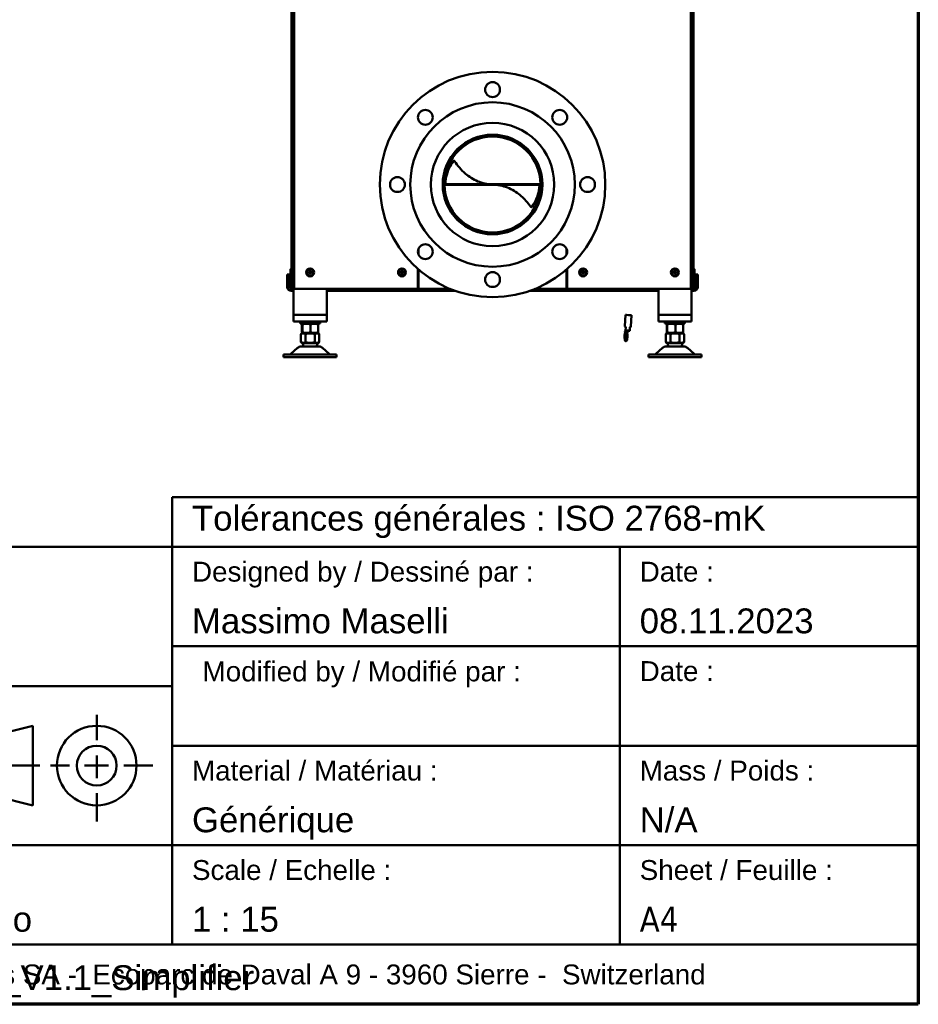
# Model space of a CAD drawing. Header units: millimetres. Extents: x 90 to 4401, y 90 to 14724.
# Tile 6 of 17: x 3010 to 4365, y 90 to 1575. Entities that reach past the tile are written whole.
import ezdxf

# ---------------------------------------------------------------- set-up
doc = ezdxf.new("R2010")
doc.units = ezdxf.units.MM
doc.header["$LTSCALE"] = 15
for name, color, linetype, lineweight in [('Cadre (ISO)', 7, 'Continuous', 70), ('Titre (ISO)', 7, 'Continuous', 50), ('Visible (ISO)', 7, 'Continuous', 50)]:
    doc.layers.add(name, color=color, linetype=linetype, lineweight=lineweight)
doc.styles.add('Note Text (A4D)', font='arial.ttf')
doc.styles.add('Texte de note (ISO)', font='tahoma.ttf')

# ---------------------------------------------------------------- blocks, each defined once
blk = doc.blocks.new('Cadres AQUA4D Border')
at = {"layer": 'Cadre (ISO)'}
for p, q in [((291, 204), (291, 6)), ((291, 6), (6, 6))]:
    blk.add_line(p, q, dxfattribs=at)
blk = doc.blocks.new('Cartouches AQUA4D New Branding')
at = {"layer": 'Titre (ISO)'}
for p, q in [((241.938, 79.442), (241.938, 84.442)), ((241.938, 84.442), (316.938, 84.442)), ((316.938, 84.442), (316.938, 79.442)), ((241.938, 79.442), (166.938, 79.442)), ((166.938, 79.442), (166.938, 59.442)), ((216.938, 79.442), (216.938, 65.442)), ((241.938, 59.442), (241.938, 79.442)), ((316.938, 79.442), (241.938, 79.442)), ((241.938, 79.442), (241.938, 59.442)), ((286.938, 79.442), (286.938, 49.442)), ((316.938, 59.442), (316.938, 79.442)), ((241.938, 69.442), (316.938, 69.442)), ((166.938, 65.442), (241.938, 65.442)), ((216.938, 65.442), (216.938, 49.442)), ((234.362, 60), (234.362, 62.556)), ((227.938, 61.442), (219.938, 59.442)), ((227.938, 53.442), (227.938, 61.442)), ((166.938, 33.442), (166.938, 59.442)), ((166.938, 49.442), (166.938, 59.442)), ((219.938, 59.442), (219.938, 55.442)), ((241.938, 59.442), (241.938, 49.442)), ((241.938, 49.442), (241.938, 59.442)), ((241.938, 59.442), (316.938, 59.442)), ((316.938, 59.442), (316.938, 33.442)), ((234.362, 58.451), (234.362, 56.167)), ((219.066, 57.442), (222.602, 57.442)), ((223.362, 57.442), (224.202, 57.442)), ((225, 57.442), (228.638, 57.442)), ((229.714, 57.442), (231.618, 57.442)), ((233.134, 57.442), (235.538, 57.442)), ((237.093, 57.442), (240, 57.442)), ((219.938, 55.442), (227.938, 53.442)), ((234.362, 54.676), (234.362, 51.836)), ((316.938, 49.442), (166.938, 49.442)), ((166.938, 49.442), (216.938, 49.442)), ((166.938, 39.442), (166.938, 49.442)), ((216.938, 49.442), (216.938, 39.442)), ((216.938, 49.442), (241.938, 49.442)), ((216.938, 39.442), (216.938, 49.442)), ((221.938, 49.442), (241.938, 49.442)), ((241.938, 49.442), (241.938, 39.442)), ((286.938, 49.442), (286.938, 39.442)), ((216.938, 39.442), (166.938, 39.442)), ((166.938, 39.442), (245.319, 39.442)), ((166.938, 33.442), (166.938, 39.442)), ((316.938, 39.442), (216.938, 39.442)), ((316.938, 33.442), (166.938, 33.442)), ((241.938, 33.442), (166.938, 33.442))]:
    blk.add_line(p, q, dxfattribs=at)
for radius in [4, 2]:
    blk.add_circle((234.362, 57.442), radius, dxfattribs=at)
for s, insert, char_height, width, attachment_point, style in [('\\fArial|b0|i0;{\\H2.5000;Tolérances générales : ISO 2768-mK}', (243.938, 81.941), 2.5, 72.28331, 4, 'Note Text (A4D)'), ('\\fArial|b0|i0;{\\H2.0000;Modified by / Modifié par :}\\fTahoma|b0|i0;{\\H3.5000;\\P}', (245, 67.909), 2, 42.14768, 1, 'Texte de note (ISO)'), ('\\fArial|b0|i0;{\\H2.0000;AQUA4D® by ©Planet Horizons Technologies SA -  Ecoparc de Daval A 9 - 3960 Sierre -  Switzerland}', (168.938, 37.442), 2, 146.20981, 1, 'Texte de note (ISO)')]:
    blk.add_mtext(s, dxfattribs=dict(at, insert=insert, char_height=char_height, width=width, attachment_point=attachment_point, style=style))
at = {"layer": 'Titre (ISO)', "char_height": 3.5, "attachment_point": 1, "style": 'Texte de note (ISO)'}
for s, insert, width, line_spacing_factor in [('\\pxsm1.41;\\fArial|b0|i0;{\\H2.0000;Designed by / Dessiné par :}\\fTahoma|b0|i0;{\\H3.5000;\\P}\\fArial|b0|i0;{\\H2.5000;Massimo Maselli}', (243.938, 77.942), 42.46716, 1.096194), ('\\pxsm1.41;\\fArial|b1|i0;{\\H2.0000;Rev :}\\fArial|b1|i0;{\\H2.5000;\\P}\\fArial|b1|i0;{\\H2.5000;1.1}', (218.938, 76.442), 17.77738, 1.096194), ('\\pxsm0.94;\\fArial|b0|i0;{\\H2.0000;Description :}\\fArial|b0|i0;{\\H2.5000;\\P}\\fArial|b0|i0;{\\H2.5000;Vue 2D }', (168.938, 63.942), 71.19371, 0.83168), ('\\pxsm1.41;\\fArial|b0|i0;{\\H2.0000;Material / Matériau :}\\fTahoma|b0|i0;{\\H3.5000;\\P}\\fArial|b0|i0;{\\H2.5000;Générique}', (243.938, 57.942), 40.69802, 1.096194), ('\\pxsm1.41;\\fArial|b0|i0;{\\H2.0000;Mass / Poids :}\\fTahoma|b0|i0;{\\H3.5000;\\P}\\fArial|b0|i0;{\\H2.5000;N/A}', (288.938, 57.942), 40.69802, 1.096194), ('\\pxsm1.41;\\fArial|b0|i0;{\\H2.0000;Project / Projet : }\\fTahoma|b0|i0;{\\H3.5000;\\P}\\fArial|b0|i0;{\\H2.5000;H-A Pro 100 }', (170, 47.942), 53.62851, 1.096194), ('\\pxsm1.41;\\fArial|b0|i0;{\\H2.0000;P/N :}\\fTahoma|b0|i0;{\\H3.5000;\\P}\\fArial|b0|i0;{\\H2.5000;H Pro 100_V1.1_Simplifier}', (218.938, 47.942), 31.25, 1.150557), ('\\pxsm1.41;\\fArial|b0|i0;{\\H2.0000;Scale / Echelle :}\\fTahoma|b0|i0;{\\H3.5000;\\P}\\fArial|b0|i0;{\\H2.5000;1 : 15}', (243.938, 47.942), 40.69802, 1.096194)]:
    blk.add_mtext(s, dxfattribs=dict(at, insert=insert, width=width, line_spacing_factor=line_spacing_factor))
for s, insert, line_spacing_factor in [('\\pxsm1.41;\\fArial|b0|i0;{\\H2.0000;Date :}\\fTahoma|b0|i0;{\\H3.5000;\\P}\\fArial|b0|i0;{\\H2.5000;08.11.2023}', (288.938, 77.942), 1.096194), ('\\pxsm1.41;\\fArial|b0|i0;{\\H2.0000;Sheet / Feuille :\\P}\\fTahoma|b0|i0;{\\H2.5000;A4}\\fTahoma|b0|i0;{\\H3.5000;\\P}\\fTahoma|b0|i0;{\\H3.5000;\\P}', (288.938, 47.942), 1.033802)]:
    blk.add_mtext(s, dxfattribs=dict(at, insert=insert, line_spacing_factor=line_spacing_factor))
at = {"layer": 'Titre (ISO)', "insert": (288.938, 67.942), "char_height": 2, "attachment_point": 1, "style": 'Texte de note (ISO)'}
blk.add_mtext('\\fArial|b0|i0;{\\H2.0000;Date :}\\fTahoma|b0|i0;{\\H3.5000;\\P}', dxfattribs=at)

msp = doc.modelspace()

# ---------------------------------------------------------------- linework, layer by layer
at = {"layer": 'Visible (ISO)'}
for p, q in [((3424.1, 1168.9), (3424.1, 2361.9)), ((4022.1, 2361.9), (4022.1, 1168.9)), ((3420.1, 2212.9), (3420.1, 1218.9)), ((3423.1, 1218.9), (3423.1, 2212.9)), ((4023.1, 1218.9), (4023.1, 2212.9)), ((4026.1, 1218.9), (4026.1, 2212.9)), ((3657.3, 1351.9), (3658, 1351.9)), ((3649.4, 1326.9), (3650.7, 1326.9)), ((3649.4, 1326.9), (3796.8, 1326.9)), ((3649.4, 1325.9), (3796.8, 1325.9)), ((3650.7, 1325.8), (3649.4, 1325.8)), ((3795.4, 1326.9), (3796.8, 1326.9)), ((3796.8, 1325.8), (3795.4, 1325.8)), ((3420.1, 1168.9), (3420.1, 1218.9)), ((3423.1, 1218.9), (3423.1, 1168.9)), ((3611.6, 1220.5), (3611.6, 1229.7)), ((3834.6, 1229.7), (3834.6, 1220.5)), ((4023.1, 1168.9), (4023.1, 1218.9)), ((4026.1, 1218.9), (4026.1, 1168.9)), ((3413.6, 1188.9), (3413.6, 1190.9)), ((3416.6, 1190.9), (3413.6, 1190.9)), ((3413.6, 1188.9), (3413.6, 1171.9)), ((3416.6, 1190.9), (3416.6, 1188.9)), ((3416.6, 1188.9), (3416.6, 1171.9)), ((3418.5, 1198.9), (3420.1, 1199.9)), ((3418.5, 1188.9), (3418.5, 1198.9)), ((3418.5, 1188.9), (3420.1, 1187.9)), ((3610.6, 1168.9), (3610.6, 1198.9)), ((3611.6, 1168.9), (3611.6, 1198)), ((3834.6, 1198), (3834.6, 1168.9)), ((3835.6, 1198.9), (3835.6, 1168.9)), ((4027.7, 1198.9), (4026.1, 1199.9)), ((4027.7, 1188.9), (4026.1, 1187.9)), ((4027.7, 1198.9), (4027.7, 1188.9)), ((4032.6, 1190.9), (4029.6, 1190.9)), ((4029.6, 1188.9), (4029.6, 1190.9)), ((4029.6, 1188.9), (4029.6, 1171.9)), ((4032.6, 1190.9), (4032.6, 1188.9)), ((4032.6, 1171.9), (4032.6, 1188.9)), ((3419.6, 1168.9), (3420.1, 1168.9)), ((3423.1, 1165.9), (3419.6, 1165.9)), ((3420.1, 1168.9), (3423.1, 1168.9)), ((3423.1, 1129.9), (3423.1, 1168.9)), ((3610.6, 1168.9), (3424.1, 1168.9)), ((3473.1, 1129.9), (3473.1, 1168.9)), ((3473.1, 1165.9), (3476.1, 1165.9)), ((3476.1, 1168.9), (3476.1, 1165.9)), ((3659.1, 1168.9), (3476.1, 1168.9)), ((3476.1, 1165.9), (3667.1, 1165.9)), ((3659.1, 1168.9), (3611.6, 1168.9)), ((3779.1, 1165.9), (3970.1, 1165.9)), ((3970.1, 1168.9), (3787.1, 1168.9)), ((3834.6, 1168.9), (3787.1, 1168.9)), ((4022.1, 1168.9), (3835.6, 1168.9)), ((3970.1, 1165.9), (3970.1, 1168.9)), ((3970.1, 1165.9), (3973.1, 1165.9)), ((3973.1, 1129.9), (3973.1, 1168.9)), ((4023.1, 1129.9), (4023.1, 1168.9)), ((4023.1, 1168.9), (4026.1, 1168.9)), ((4026.6, 1165.9), (4023.1, 1165.9)), ((4026.1, 1168.9), (4026.6, 1168.9)), ((3423.1, 1129.9), (3473.1, 1129.9)), ((3423.1, 1119.9), (3423.1, 1129.9)), ((3429.1, 1129.9), (3467.1, 1129.9)), ((3473.1, 1119.9), (3473.1, 1129.9)), ((3923.4, 1129.7), (3922.5, 1112.8)), ((3932.7, 1129.2), (3931.7, 1112.3)), ((4023.1, 1129.9), (3973.1, 1129.9)), ((3973.1, 1129.9), (3973.1, 1119.9)), ((3979.1, 1129.9), (4017.1, 1129.9)), ((4023.1, 1129.9), (4023.1, 1119.9)), ((3423.1, 1119.9), (3473.1, 1119.9)), ((3433.1, 1116.9), (3433.1, 1119.9)), ((3433.1, 1116.9), (3463.1, 1116.9)), ((3435.7, 1115.4), (3435.7, 1103.6)), ((3436.8, 1116.9), (3436.1, 1116.4)), ((3436.5, 1115.4), (3436.5, 1103.6)), ((3448.8, 1115.4), (3448.8, 1103.6)), ((3459.3, 1116.9), (3460.1, 1116.4)), ((3460.4, 1115.4), (3460.4, 1103.6)), ((3463.1, 1116.9), (3463.1, 1119.9)), ((4023.1, 1119.9), (3973.1, 1119.9)), ((3983.1, 1116.9), (3983.1, 1119.9)), ((3983.1, 1116.9), (4013.1, 1116.9)), ((3985.7, 1115.4), (3985.7, 1103.6)), ((3986.8, 1116.9), (3986.1, 1116.4)), ((3986.5, 1115.4), (3986.5, 1103.6)), ((3998.8, 1115.4), (3998.8, 1103.6)), ((4009.3, 1116.9), (4010.1, 1116.4)), ((4010.4, 1115.4), (4010.4, 1103.6)), ((4013.1, 1116.9), (4013.1, 1119.9)), ((3434.2, 1089.1), (3434.2, 1100.4)), ((3436.3, 1102.1), (3434.6, 1101.1)), ((3436.8, 1102.1), (3436.1, 1102.5)), ((3459.8, 1102.1), (3436.3, 1102.1)), ((3441.2, 1089.1), (3441.2, 1100.4)), ((3455, 1100.4), (3455, 1089.1)), ((3459.3, 1102.1), (3460.1, 1102.5)), ((3459.8, 1102.1), (3461.5, 1101.1)), ((3461.9, 1089.1), (3461.9, 1100.4)), ((3922.8, 1104.7), (3922.7, 1103.9)), ((3922.7, 1103.9), (3923.4, 1103.8)), ((3924.8, 1103.8), (3922.7, 1103.9)), ((3924.5, 1106.2), (3922.8, 1104.7)), ((3924.8, 1104.6), (3922.8, 1104.7)), ((3923.5, 1103.9), (3924.2, 1103.8)), ((3923.7, 1106.2), (3924, 1111.5)), ((3924.2, 1103.8), (3925.9, 1103.5)), ((3927.7, 1106.1), (3924.8, 1104.6)), ((3925.8, 1104.4), (3924.8, 1104.6)), ((3924.8, 1104.6), (3924.8, 1103.8)), ((3926.7, 1103.5), (3924.8, 1103.8)), ((3926.7, 1104.2), (3925.8, 1104.4)), ((3925.9, 1103.5), (3926.7, 1103.5)), ((3927.6, 1104.8), (3926.7, 1104.2)), ((3926.7, 1104.2), (3926.7, 1103.5)), ((3929.9, 1105.8), (3930.2, 1111.2)), ((3984.2, 1089.1), (3984.2, 1100.4)), ((3986.3, 1102.1), (3984.6, 1101.1)), ((3986.8, 1102.1), (3986.1, 1102.5)), ((4009.8, 1102.1), (3986.3, 1102.1)), ((3991.2, 1089.1), (3991.2, 1100.4)), ((4005, 1100.4), (4005, 1089.1)), ((4009.3, 1102.1), (4010.1, 1102.5)), ((4009.8, 1102.1), (4011.5, 1101.1)), ((4011.9, 1089.1), (4011.9, 1100.4)), ((3437.1, 1087), (3434.6, 1088.4)), ((3459.1, 1087), (3437.1, 1087)), ((3437.1, 1087), (3437.1, 1087)), ((3459.1, 1087), (3461.5, 1088.4)), ((3459.1, 1087), (3459.1, 1087)), ((3924.4, 1090.2), (3923.7, 1090.3)), ((3987.1, 1087), (3984.6, 1088.4)), ((4009.1, 1087), (3987.1, 1087)), ((3987.1, 1087), (3987.1, 1087)), ((4009.1, 1087), (4011.5, 1088.4)), ((4009.1, 1087), (4009.1, 1087)), ((3408.1, 1070), (3416.1, 1070)), ((3408.1, 1070), (3408.1, 1066)), ((3480.1, 1070), (3416.1, 1070)), ((3429.3, 1079.9), (3419.2, 1071)), ((3461.6, 1082), (3434.6, 1082)), ((3466.9, 1079.9), (3476.9, 1071)), ((3480.1, 1070), (3488.1, 1070)), ((3488.1, 1066), (3488.1, 1070)), ((3958.1, 1070), (3966.1, 1070)), ((3958.1, 1070), (3958.1, 1066)), ((4030.1, 1070), (3966.1, 1070)), ((3979.3, 1079.9), (3969.2, 1071)), ((4011.6, 1082), (3984.6, 1082)), ((4016.9, 1079.9), (4026.9, 1071)), ((4030.1, 1070), (4038.1, 1070)), ((4038.1, 1066), (4038.1, 1070)), ((3416.1, 1066), (3408.1, 1066)), ((3416.1, 1066), (3480.1, 1066)), ((3488.1, 1066), (3480.1, 1066)), ((3966.1, 1066), (3958.1, 1066)), ((3966.1, 1066), (4030.1, 1066)), ((4038.1, 1066), (4030.1, 1066))]:
    msp.add_line(p, q, dxfattribs=at)
for centre, radius in [((3723.1, 1326.4), 170), ((3723.1, 1469.6), 11.2), ((3723.1, 1326.4), 124), ((3621.8, 1427.7), 11.2), ((3824.4, 1427.7), 11.2), ((3723.1, 1326.4), 93), ((3723.1, 1326.4), 75.1), ((3723.1, 1326.4), 73.7), ((3579.8, 1326.4), 11.2), ((3866.3, 1326.4), 11.2), ((3621.8, 1225.1), 11.2), ((3824.4, 1225.1), 11.2), ((3448.1, 1193.9), 6), ((3448.1, 1193.9), 5), ((3448.1, 1193.9), 1.8), ((3448.1, 1193.9), 1.5), ((3586.6, 1193.9), 6), ((3586.6, 1193.9), 5), ((3586.6, 1193.9), 1.8), ((3586.6, 1193.9), 1.5), ((3723.1, 1183.1), 11.2), ((3859.6, 1193.9), 6), ((3859.6, 1193.9), 5), ((3859.6, 1193.9), 1.8), ((3859.6, 1193.9), 1.5), ((3998.1, 1193.9), 6), ((3998.1, 1193.9), 5), ((3998.1, 1193.9), 1.8), ((3998.1, 1193.9), 1.5)]:
    msp.add_circle(centre, radius, dxfattribs=at)
for centre, radius, start, end in [((3723.1, 1326.4), 72.3, 0.4356, 179.5644), ((3723.1, 1326.4), 72.3, 179.5644, 179.604), ((3723.1, 1326.4), 72.3, 180.396, 180.4356), ((3723.1, 1326.4), 72.3, 180.4356, 359.5644), ((3723.1, 1326.4), 72.3, 0.396, 0.4356), ((3723.1, 1326.4), 72.3, 359.5644, 359.604), ((3419.6, 1171.9), 6, 180, 270), ((3419.6, 1171.9), 3, 180, 270), ((4026.6, 1171.9), 6, 270, 0), ((4026.6, 1171.9), 3, 270, 0), ((3435, 1100.4), 0.8, 120, 180), ((3461.1, 1100.4), 0.8, 0, 60), ((3985, 1100.4), 0.8, 120, 180), ((4011.1, 1100.4), 0.8, 0, 60), ((3435, 1089.1), 0.8, 180, 240), ((3448.1, 1087), 11, 180, 207.0357), ((3448.1, 1087), 11, 332.9643, 360), ((3461.1, 1089.1), 0.8, 300, 0), ((3985, 1089.1), 0.8, 180, 240), ((3998.1, 1087), 11, 180, 207.0357), ((3998.1, 1087), 11, 332.9643, 360), ((4011.1, 1089.1), 0.8, 300, 0), ((3416.6, 1074), 4, 270, 311.7438), ((3434.6, 1074), 8, 90, 131.7438), ((3461.6, 1074), 8, 48.2562, 90), ((3479.6, 1074), 4, 228.2562, 270), ((3966.6, 1074), 4, 270, 311.7438), ((3984.6, 1074), 8, 90, 131.7438), ((4011.6, 1074), 8, 48.2562, 90), ((4029.6, 1074), 4, 228.2562, 270)]:
    msp.add_arc(centre, radius, start, end, dxfattribs=at)
for centre, major_axis, ratio, start_param, end_param in [((3412.3, 952), (181.6, 452.5), 0.737313, 6.049913, 6.051964), ((4029.1, 1713.8), (-192.6, -453.4), 0.725506, 6.101743, 6.103774), ((3928.1, 1129.4), (-4.62, 0.25), 0.040936, 3.141593, 6.283185), ((3924, 1097.1), (-0.3, -6.85), 0.271339, 3.803757, 6.283185), ((3924.7, 1097.1), (-0.3, -6.85), 0.271339, 3.803757, 8.677525), ((3922, 1108.6), (-0.33, -7.61), 0.271339, 0.662165, 0.908598), ((3926.8, 1106), (-3.09, 0.17), 0.040936, 5.539643, 6.279365), ((3922.8, 1108.6), (-0.33, -7.61), 0.271339, 0.662165, 0.908598), ((3924, 1097.1), (0.18, 4.16), 0.271339, 3.483463, 5.941315), ((3926.8, 1106), (-3.09, 0.17), 0.040936, 4.810131, 5.539643), ((3927.8, 1107.6), (0.33, 7.61), 0.271339, 2.147906, 2.394339), ((3926.8, 1106), (-3.09, 0.17), 0.040936, 4.406026, 4.810131)]:
    msp.add_ellipse(centre, major_axis=major_axis, ratio=ratio, start_param=start_param, end_param=end_param, dxfattribs=at)
msp.add_ellipse((3924.7, 1097.1), major_axis=(-0.18, -4.16), ratio=0.271339, dxfattribs=at)
for points, knots in [([(3657.3, 1351.9), (3654.9, 1346.7), (3653.5, 1341.7), (3652.7, 1337.6), (3651.9, 1333.2), (3651.8, 1329.9), (3652, 1327.9), (3652, 1327.5), (3652, 1327.2), (3652.1, 1326.9)], [2.9892827, 2.9892827, 2.9892827, 2.9892827, 3.0416298, 3.0416298, 3.0416298, 3.0963164, 3.0963164, 3.0963164, 3.1081417, 3.1081417, 3.1081417, 3.1081417]), ([(3658, 1351.9), (3655.6, 1346.9), (3654.1, 1342), (3653.2, 1338), (3652.3, 1333.8), (3652.2, 1330.6), (3652.2, 1328.8), (3652.2, 1327.5), (3652.3, 1326.9), (3652.4, 1326.9)], [2.9892827, 2.9892827, 2.9892827, 2.9892827, 3.0421456, 3.0421456, 3.0421456, 3.0973764, 3.0973764, 3.0973764, 3.1352497, 3.1352497, 3.1352497, 3.1352497]), ([(3665.6, 1361.8), (3665.6, 1361.9), (3665.5, 1361.9), (3665.3, 1362), (3665.1, 1362), (3664.7, 1362), (3664.5, 1362), (3664.1, 1361.8), (3664, 1361.7), (3663.7, 1361.5), (3663.5, 1361.3), (3663.4, 1361.2)], [0.047277, 0.047277, 0.047277, 0.047277, 0.0780543, 0.0780543, 0.1561584, 0.1561584, 0.2342331, 0.2342331, 0.2933003, 0.2933003, 0.3523491, 0.3523491, 0.3523491, 0.3523491]), ([(3664, 1360.7), (3664.2, 1360.9), (3664.4, 1361.1), (3664.8, 1361.4), (3665, 1361.5), (3665.4, 1361.6), (3665.6, 1361.6), (3665.9, 1361.5), (3666, 1361.5), (3666.2, 1361.3), (3666.3, 1361.2), (3666.4, 1361.1)], [0, 0, 0, 0, 0.077984, 0.077984, 0.156098, 0.156098, 0.2342151, 0.2342151, 0.2884238, 0.2884238, 0.3426613, 0.3426613, 0.3426613, 0.3426613]), ([(3722.6, 1326.9), (3715.1, 1326.9), (3707.7, 1328.4), (3700.8, 1331.2), (3693.9, 1334), (3687.6, 1338.1), (3682.2, 1342.7), (3678.8, 1345.6), (3675.8, 1348.7), (3673.2, 1351.9)], [0, 0, 0, 0, 0.597035, 0.597035, 0.597035, 1.195314, 1.195314, 1.195314, 1.570796, 1.570796, 1.570796, 1.570796]), ([(3773.5, 1301.9), (3769.2, 1306.7), (3763.9, 1311.5), (3757.8, 1315.5), (3751.7, 1319.5), (3744.8, 1322.6), (3737.5, 1324.3), (3733.1, 1325.3), (3728.6, 1325.9), (3724.1, 1325.9)], [0, 0, 0, 0, 0.603159, 0.603159, 0.603159, 1.20753, 1.20753, 1.20753, 1.570796, 1.570796, 1.570796, 1.570796]), ([(3793.8, 1325.9), (3793.7, 1325.9), (3793.9, 1324.5), (3793.6, 1321.9), (3793.4, 1319.4), (3792.8, 1315.7), (3791.5, 1311.3), (3790.6, 1308.3), (3789.4, 1305.1), (3787.8, 1301.9)], [2.9592403, 2.9592403, 2.9592403, 2.9592403, 3.0147646, 3.0147646, 3.0147646, 3.0681637, 3.0681637, 3.0681637, 3.1038175, 3.1038175, 3.1038175, 3.1038175]), ([(3794, 1325.9), (3794, 1325.2), (3794.1, 1324.2), (3794, 1322.8), (3793.9, 1320.2), (3793.4, 1316.4), (3792.2, 1311.9), (3791.3, 1308.8), (3790.1, 1305.4), (3788.4, 1301.9)], [2.9865737, 2.9865737, 2.9865737, 2.9865737, 3.0142008, 3.0142008, 3.0142008, 3.0670716, 3.0670716, 3.0670716, 3.1038175, 3.1038175, 3.1038175, 3.1038175]), ([(3782.5, 1293.7), (3782.3, 1293.5), (3782.1, 1293.4), (3781.7, 1293.1), (3781.5, 1293), (3781.1, 1292.9), (3780.9, 1292.9), (3780.6, 1292.9), (3780.5, 1293), (3780.3, 1293.1), (3780.2, 1293.2), (3780.1, 1293.3)], [0, 0, 0, 0, 0.077984, 0.077984, 0.1560979, 0.1560979, 0.2342176, 0.2342176, 0.2884542, 0.2884542, 0.3427205, 0.3427205, 0.3427205, 0.3427205]), ([(3780.9, 1292.6), (3781, 1292.6), (3781, 1292.6), (3781.2, 1292.5), (3781.4, 1292.4), (3781.8, 1292.5), (3782, 1292.5), (3782.4, 1292.7), (3782.5, 1292.8), (3782.8, 1293), (3783, 1293.2), (3783.1, 1293.3)], [0.0505344, 0.0505344, 0.0505344, 0.0505344, 0.0780571, 0.0780571, 0.1561609, 0.1561609, 0.2342362, 0.2342362, 0.2933043, 0.2933043, 0.3523527, 0.3523527, 0.3523527, 0.3523527]), ([(3434.2, 1100.4), (3434.2, 1100.4), (3434.2, 1100.5), (3434.2, 1100.5), (3434.3, 1100.6), (3434.3, 1100.7), (3434.3, 1100.8), (3434.5, 1101), (3434.6, 1101), (3434.6, 1101.1)], [-0.9409859, -0.9409859, -0.9409859, -0.9409859, -0.930254, -0.930254, -0.9182826, -0.9182826, -0.8847559, -0.8847559, -0.8313677, -0.8313677, -0.8313677, -0.8313677]), ([(3440.7, 1101.1), (3440.8, 1101), (3440.9, 1101), (3441, 1100.8), (3441.1, 1100.7), (3441.1, 1100.6), (3441.1, 1100.5), (3441.2, 1100.5), (3441.2, 1100.4), (3441.2, 1100.4)], [-0.1096183, -0.1096183, -0.1096183, -0.1096183, -0.0562301, -0.0562301, -0.0227033, -0.0227033, -0.010732, -0.010732, 0, 0, 0, 0]), ([(3441.2, 1100.4), (3441.2, 1100.4), (3441.2, 1100.5), (3441.2, 1100.5), (3441.2, 1100.6), (3441.3, 1100.7), (3441.4, 1100.8), (3441.6, 1101), (3441.8, 1101), (3442, 1101.1)], [-0.940045, -0.940045, -0.940045, -0.940045, -0.9293131, -0.9293131, -0.9173417, -0.9173417, -0.883815, -0.883815, -0.8304268, -0.8304268, -0.8304268, -0.8304268]), ([(3454.2, 1101.1), (3454.3, 1101), (3454.5, 1101), (3454.8, 1100.8), (3454.9, 1100.7), (3455, 1100.6), (3455, 1100.5), (3455, 1100.5), (3455, 1100.4), (3455, 1100.4)], [-0.1096183, -0.1096183, -0.1096183, -0.1096183, -0.0562301, -0.0562301, -0.0227033, -0.0227033, -0.010732, -0.010732, 0, 0, 0, 0]), ([(3455, 1100.4), (3455, 1100.4), (3455, 1100.5), (3455, 1100.5), (3455, 1100.6), (3455.1, 1100.7), (3455.1, 1100.8), (3455.2, 1101), (3455.3, 1101), (3455.4, 1101.1)], [-0.940471, -0.940471, -0.940471, -0.940471, -0.929739, -0.929739, -0.9177676, -0.9177676, -0.8842409, -0.8842409, -0.8308527, -0.8308527, -0.8308527, -0.8308527]), ([(3461.5, 1101.1), (3461.6, 1101), (3461.7, 1101), (3461.8, 1100.8), (3461.9, 1100.7), (3461.9, 1100.6), (3461.9, 1100.5), (3461.9, 1100.5), (3461.9, 1100.4), (3461.9, 1100.4)], [-0.1096183, -0.1096183, -0.1096183, -0.1096183, -0.0562301, -0.0562301, -0.0227033, -0.0227033, -0.010732, -0.010732, 0, 0, 0, 0]), ([(3923.9, 1111.7), (3923.7, 1111.7), (3923.5, 1111.7), (3923.3, 1111.8), (3923.2, 1111.8), (3923.1, 1111.8), (3923.1, 1111.9), (3923, 1111.9), (3922.9, 1111.9), (3922.8, 1112.1), (3922.7, 1112.1), (3922.6, 1112.4), (3922.5, 1112.5), (3922.5, 1112.7), (3922.5, 1112.7), (3922.5, 1112.8)], [7.2887011, 7.2887011, 7.2887011, 7.2887011, 7.6177046, 7.6177046, 7.7358431, 7.7358431, 7.7634389, 7.7634389, 7.8013448, 7.8013448, 7.8287713, 7.8287713, 7.8466698, 7.8466698, 7.8539816, 7.8539816, 7.8539816, 7.8539816]), ([(3923.4, 1105.2), (3923.4, 1105.2), (3923.4, 1105.3), (3923.5, 1105.4), (3923.5, 1105.5), (3923.6, 1105.7), (3923.6, 1105.8), (3923.6, 1106), (3923.7, 1106.1), (3923.7, 1106.2)], [0, 0, 0, 0, 0.123149, 0.123149, 0.1912379, 0.1912379, 0.2289278, 0.2289278, 0.2683227, 0.2683227, 0.2683227, 0.2683227]), ([(3923.8, 1111.7), (3923.8, 1111.7), (3923.8, 1111.7), (3923.8, 1111.7), (3923.8, 1111.7), (3923.9, 1111.7), (3923.9, 1111.7), (3923.9, 1111.7), (3923.9, 1111.7), (3923.9, 1111.6), (3924, 1111.6), (3924, 1111.5), (3924, 1111.5), (3924, 1111.5)], [7.7134366, 7.7134366, 7.7134366, 7.7134366, 7.7562328, 7.7562328, 7.7847586, 7.7847586, 7.8009672, 7.8009672, 7.8251745, 7.8251745, 7.8436244, 7.8436244, 7.8539816, 7.8539816, 7.8539816, 7.8539816]), ([(3929.8, 1105.8), (3929.4, 1105.7), (3929, 1105.5), (3928.4, 1105.2), (3928.2, 1105.1), (3927.8, 1105), (3927.7, 1104.9), (3927.6, 1104.8)], [0, 0, 0, 0, 0.1634871, 0.1634871, 0.2650118, 0.2650118, 0.3728137, 0.3728137, 0.3728137, 0.3728137]), ([(3929.7, 1105.9), (3929.7, 1105.9), (3929.6, 1105.9), (3929.3, 1105.9), (3929.2, 1106), (3928.8, 1106), (3928.6, 1106), (3928.2, 1106), (3928, 1106.1), (3927.7, 1106.1)], [0.000001, 0.000001, 0.000001, 0.000001, 0.0767427, 0.0767427, 0.1534959, 0.1534959, 0.2301699, 0.2301699, 0.3070323, 0.3070323, 0.3070323, 0.3070323]), ([(3929.8, 1105.8), (3929.9, 1105.8), (3929.9, 1105.8), (3929.9, 1105.9), (3929.8, 1105.9), (3929.7, 1105.9)], [0.1940337, 0.1940337, 0.1940337, 0.1940337, 0.2300617, 0.2300617, 0.3067272, 0.3067272, 0.3067272, 0.3067272]), ([(3931.7, 1112.3), (3931.7, 1112.2), (3931.7, 1112.1), (3931.6, 1111.9), (3931.6, 1111.8), (3931.5, 1111.7), (3931.4, 1111.6), (3931.3, 1111.5), (3931.3, 1111.5), (3931.2, 1111.4), (3931.1, 1111.4), (3931, 1111.4), (3931, 1111.4), (3930.9, 1111.4), (3930.8, 1111.4), (3930.6, 1111.3), (3930.5, 1111.3), (3930.2, 1111.3), (3930.2, 1111.3), (3930.2, 1111.3)], [4.712389, 4.712389, 4.712389, 4.712389, 4.7256535, 4.7256535, 4.7402587, 4.7402587, 4.7590911, 4.7590911, 4.784779, 4.784779, 4.816854, 4.816854, 4.8619193, 4.8619193, 4.956909, 4.956909, 5.2710683, 5.2710683, 5.2776695, 5.2776695, 5.2776695, 5.2776695]), ([(3930.2, 1111.2), (3930.2, 1111.2), (3930.2, 1111.2), (3930.2, 1111.3), (3930.2, 1111.3), (3930.2, 1111.3), (3930.2, 1111.3), (3930.3, 1111.4), (3930.3, 1111.4), (3930.3, 1111.4), (3930.3, 1111.4), (3930.3, 1111.4), (3930.3, 1111.4), (3930.3, 1111.4)], [4.712389, 4.712389, 4.712389, 4.712389, 4.7273524, 4.7273524, 4.7436123, 4.7436123, 4.762448, 4.762448, 4.7856024, 4.7856024, 4.8206991, 4.8206991, 4.852934, 4.852934, 4.852934, 4.852934]), ([(3984.2, 1100.4), (3984.2, 1100.4), (3984.2, 1100.5), (3984.2, 1100.5), (3984.3, 1100.6), (3984.3, 1100.7), (3984.3, 1100.8), (3984.5, 1101), (3984.6, 1101), (3984.6, 1101.1)], [-0.9409859, -0.9409859, -0.9409859, -0.9409859, -0.930254, -0.930254, -0.9182826, -0.9182826, -0.8847559, -0.8847559, -0.8313677, -0.8313677, -0.8313677, -0.8313677]), ([(3990.7, 1101.1), (3990.8, 1101), (3990.9, 1101), (3991, 1100.8), (3991.1, 1100.7), (3991.1, 1100.6), (3991.1, 1100.5), (3991.2, 1100.5), (3991.2, 1100.4), (3991.2, 1100.4)], [-0.1096183, -0.1096183, -0.1096183, -0.1096183, -0.0562301, -0.0562301, -0.0227033, -0.0227033, -0.010732, -0.010732, 0, 0, 0, 0]), ([(3991.2, 1100.4), (3991.2, 1100.4), (3991.2, 1100.5), (3991.2, 1100.5), (3991.2, 1100.6), (3991.3, 1100.7), (3991.4, 1100.8), (3991.6, 1101), (3991.8, 1101), (3992, 1101.1)], [-0.940045, -0.940045, -0.940045, -0.940045, -0.9293131, -0.9293131, -0.9173417, -0.9173417, -0.883815, -0.883815, -0.8304268, -0.8304268, -0.8304268, -0.8304268]), ([(4004.2, 1101.1), (4004.3, 1101), (4004.5, 1101), (4004.8, 1100.8), (4004.9, 1100.7), (4005, 1100.6), (4005, 1100.5), (4005, 1100.5), (4005, 1100.4), (4005, 1100.4)], [-0.1096183, -0.1096183, -0.1096183, -0.1096183, -0.0562301, -0.0562301, -0.0227033, -0.0227033, -0.010732, -0.010732, 0, 0, 0, 0]), ([(4005, 1100.4), (4005, 1100.4), (4005, 1100.5), (4005, 1100.5), (4005, 1100.6), (4005.1, 1100.7), (4005.1, 1100.8), (4005.2, 1101), (4005.3, 1101), (4005.4, 1101.1)], [-0.940471, -0.940471, -0.940471, -0.940471, -0.929739, -0.929739, -0.9177676, -0.9177676, -0.8842409, -0.8842409, -0.8308527, -0.8308527, -0.8308527, -0.8308527]), ([(4011.5, 1101.1), (4011.6, 1101), (4011.7, 1101), (4011.8, 1100.8), (4011.9, 1100.7), (4011.9, 1100.6), (4011.9, 1100.5), (4011.9, 1100.5), (4011.9, 1100.4), (4011.9, 1100.4)], [-0.1096183, -0.1096183, -0.1096183, -0.1096183, -0.0562301, -0.0562301, -0.0227033, -0.0227033, -0.010732, -0.010732, 0, 0, 0, 0]), ([(3434.6, 1088.4), (3434.6, 1088.4), (3434.5, 1088.5), (3434.3, 1088.7), (3434.3, 1088.8), (3434.3, 1088.9), (3434.2, 1088.9), (3434.2, 1089), (3434.2, 1089.1), (3434.2, 1089.1)], [-0.1096183, -0.1096183, -0.1096183, -0.1096183, -0.0562301, -0.0562301, -0.0227033, -0.0227033, -0.010732, -0.010732, 0, 0, 0, 0]), ([(3441.2, 1089.1), (3441.2, 1089.1), (3441.2, 1089), (3441.1, 1088.9), (3441.1, 1088.9), (3441.1, 1088.8), (3441, 1088.7), (3440.9, 1088.5), (3440.8, 1088.4), (3440.7, 1088.4)], [-0.940471, -0.940471, -0.940471, -0.940471, -0.929739, -0.929739, -0.9177676, -0.9177676, -0.8842409, -0.8842409, -0.8308527, -0.8308527, -0.8308527, -0.8308527]), ([(3442, 1088.4), (3441.8, 1088.4), (3441.6, 1088.5), (3441.4, 1088.7), (3441.3, 1088.8), (3441.2, 1088.9), (3441.2, 1088.9), (3441.2, 1089), (3441.2, 1089.1), (3441.2, 1089.1)], [-0.1096183, -0.1096183, -0.1096183, -0.1096183, -0.0562301, -0.0562301, -0.0227033, -0.0227033, -0.010732, -0.010732, 0, 0, 0, 0]), ([(3455, 1089.1), (3455, 1089.1), (3455, 1089), (3455, 1088.9), (3455, 1088.9), (3454.9, 1088.8), (3454.8, 1088.7), (3454.5, 1088.5), (3454.3, 1088.4), (3454.2, 1088.4)], [-0.940471, -0.940471, -0.940471, -0.940471, -0.929739, -0.929739, -0.9177676, -0.9177676, -0.8842409, -0.8842409, -0.8308527, -0.8308527, -0.8308527, -0.8308527]), ([(3455.4, 1088.4), (3455.4, 1088.4), (3455.3, 1088.5), (3455.2, 1088.6), (3455.1, 1088.7), (3455, 1088.9), (3455, 1088.9), (3455, 1089), (3455, 1089), (3455, 1089.1)], [-0.1107158, -0.1107158, -0.1107158, -0.1107158, -0.0739836, -0.0739836, -0.0277629, -0.0277629, -0.0128363, -0.0128363, 0, 0, 0, 0]), ([(3461.9, 1089.1), (3461.9, 1089), (3461.9, 1089), (3461.9, 1088.9), (3461.9, 1088.9), (3461.8, 1088.7), (3461.8, 1088.6), (3461.6, 1088.5), (3461.6, 1088.4), (3461.5, 1088.4)], [-0.9409859, -0.9409859, -0.9409859, -0.9409859, -0.9281497, -0.9281497, -0.913223, -0.913223, -0.8670024, -0.8670024, -0.8302701, -0.8302701, -0.8302701, -0.8302701]), ([(3984.6, 1088.4), (3984.6, 1088.4), (3984.5, 1088.5), (3984.3, 1088.7), (3984.3, 1088.8), (3984.3, 1088.9), (3984.2, 1088.9), (3984.2, 1089), (3984.2, 1089.1), (3984.2, 1089.1)], [-0.1096183, -0.1096183, -0.1096183, -0.1096183, -0.0562301, -0.0562301, -0.0227033, -0.0227033, -0.010732, -0.010732, 0, 0, 0, 0]), ([(3991.2, 1089.1), (3991.2, 1089.1), (3991.2, 1089), (3991.1, 1088.9), (3991.1, 1088.9), (3991.1, 1088.8), (3991, 1088.7), (3990.9, 1088.5), (3990.8, 1088.4), (3990.7, 1088.4)], [-0.940471, -0.940471, -0.940471, -0.940471, -0.929739, -0.929739, -0.9177676, -0.9177676, -0.8842409, -0.8842409, -0.8308527, -0.8308527, -0.8308527, -0.8308527]), ([(3992, 1088.4), (3991.8, 1088.4), (3991.6, 1088.5), (3991.4, 1088.7), (3991.3, 1088.8), (3991.2, 1088.9), (3991.2, 1088.9), (3991.2, 1089), (3991.2, 1089.1), (3991.2, 1089.1)], [-0.1096183, -0.1096183, -0.1096183, -0.1096183, -0.0562301, -0.0562301, -0.0227033, -0.0227033, -0.010732, -0.010732, 0, 0, 0, 0]), ([(4005, 1089.1), (4005, 1089.1), (4005, 1089), (4005, 1088.9), (4005, 1088.9), (4004.9, 1088.8), (4004.8, 1088.7), (4004.5, 1088.5), (4004.3, 1088.4), (4004.2, 1088.4)], [-0.940471, -0.940471, -0.940471, -0.940471, -0.929739, -0.929739, -0.9177676, -0.9177676, -0.8842409, -0.8842409, -0.8308527, -0.8308527, -0.8308527, -0.8308527]), ([(4005.4, 1088.4), (4005.4, 1088.4), (4005.3, 1088.5), (4005.2, 1088.6), (4005.1, 1088.7), (4005, 1088.9), (4005, 1088.9), (4005, 1089), (4005, 1089), (4005, 1089.1)], [-0.1107158, -0.1107158, -0.1107158, -0.1107158, -0.0739836, -0.0739836, -0.0277629, -0.0277629, -0.0128363, -0.0128363, 0, 0, 0, 0]), ([(4011.9, 1089.1), (4011.9, 1089), (4011.9, 1089), (4011.9, 1088.9), (4011.9, 1088.9), (4011.8, 1088.7), (4011.8, 1088.6), (4011.6, 1088.5), (4011.6, 1088.4), (4011.5, 1088.4)], [-0.9409859, -0.9409859, -0.9409859, -0.9409859, -0.9281497, -0.9281497, -0.913223, -0.913223, -0.8670024, -0.8670024, -0.8302701, -0.8302701, -0.8302701, -0.8302701])]:
    msp.add_open_spline(points, degree=3, knots=knots, dxfattribs=at)
for points in [[(3663.4, 1361.2), (3660.9, 1358.3), (3658.9, 1355.1), (3657.3, 1351.9)], [(3664, 1360.7), (3661.6, 1358), (3659.5, 1354.9), (3658, 1351.9)], [(3673.2, 1351.9), (3670.4, 1355.1), (3668.1, 1358.3), (3666.4, 1361.1)], [(3780.1, 1293.3), (3778.3, 1295.9), (3776.1, 1298.9), (3773.5, 1301.9)], [(3787.8, 1301.9), (3786.4, 1299.1), (3784.6, 1296.3), (3782.5, 1293.7)], [(3788.4, 1301.9), (3787.1, 1299), (3785.3, 1296), (3783.1, 1293.3)]]:
    msp.add_open_spline(points, degree=3, dxfattribs=at)
for points, weights in [([(3446.3, 1194.3), (3447, 1194.9), (3447.6, 1195.6)], [1.00305832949, 1.15823199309, 1.00305832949]), ([(3446.9, 1192.6), (3446.6, 1193.4), (3446.3, 1194.3)], [1.00305832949, 1.15823199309, 1.00305832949]), ([(3448.6, 1192.2), (3447.7, 1192.4), (3446.9, 1192.6)], [1.00305832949, 1.15823199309, 1.00305832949]), ([(3447.6, 1195.6), (3448.4, 1195.4), (3449.3, 1195.2)], [1.00305832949, 1.15823199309, 1.00305832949]), ([(3449.8, 1193.5), (3449.2, 1192.8), (3448.6, 1192.2)], [1.00305832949, 1.15823199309, 1.00305832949]), ([(3449.3, 1195.2), (3449.6, 1194.3), (3449.8, 1193.5)], [1.00305832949, 1.15823199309, 1.00305832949]), ([(3584.8, 1194.3), (3585.5, 1194.9), (3586.1, 1195.6)], [1.00305832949, 1.15823199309, 1.00305832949]), ([(3585.4, 1192.6), (3585.1, 1193.4), (3584.8, 1194.3)], [1.00305832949, 1.15823199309, 1.00305832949]), ([(3587.1, 1192.2), (3586.2, 1192.4), (3585.4, 1192.6)], [1.00305832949, 1.15823199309, 1.00305832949]), ([(3586.1, 1195.6), (3586.9, 1195.4), (3587.8, 1195.2)], [1.00305832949, 1.15823199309, 1.00305832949]), ([(3588.3, 1193.5), (3587.7, 1192.8), (3587.1, 1192.2)], [1.00305832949, 1.15823199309, 1.00305832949]), ([(3587.8, 1195.2), (3588.1, 1194.3), (3588.3, 1193.5)], [1.00305832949, 1.15823199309, 1.00305832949]), ([(3857.9, 1194.4), (3858.5, 1195), (3859.2, 1195.6)], [1.00305832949, 1.15823199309, 1.00305832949]), ([(3858.3, 1192.7), (3858.1, 1193.5), (3857.9, 1194.4)], [1.00305832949, 1.15823199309, 1.00305832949]), ([(3860, 1192.1), (3859.1, 1192.4), (3858.3, 1192.7)], [1.00305832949, 1.15823199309, 1.00305832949]), ([(3859.2, 1195.6), (3860, 1195.3), (3860.9, 1195.1)], [1.00305832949, 1.15823199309, 1.00305832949]), ([(3861.3, 1193.3), (3860.6, 1192.7), (3860, 1192.1)], [1.00305832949, 1.15823199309, 1.00305832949]), ([(3860.9, 1195.1), (3861.1, 1194.2), (3861.3, 1193.3)], [1.00305832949, 1.15823199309, 1.00305832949]), ([(3996.3, 1194.3), (3997, 1194.9), (3997.6, 1195.6)], [1.00305832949, 1.15823199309, 1.00305832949]), ([(3996.9, 1192.6), (3996.6, 1193.4), (3996.3, 1194.3)], [1.00305832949, 1.15823199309, 1.00305832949]), ([(3998.6, 1192.2), (3997.7, 1192.4), (3996.9, 1192.6)], [1.00305832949, 1.15823199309, 1.00305832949]), ([(3997.6, 1195.6), (3998.4, 1195.4), (3999.3, 1195.2)], [1.00305832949, 1.15823199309, 1.00305832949]), ([(3999.8, 1193.5), (3999.2, 1192.8), (3998.6, 1192.2)], [1.00305832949, 1.15823199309, 1.00305832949]), ([(3999.3, 1195.2), (3999.6, 1194.3), (3999.8, 1193.5)], [1.00305832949, 1.15823199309, 1.00305832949]), ([(3436.5, 1115.4), (3436.1, 1117.4), (3435.7, 1115.4)], [1, 1.15470053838, 1]), ([(3448.8, 1115.4), (3442.6, 1117.4), (3436.5, 1115.4)], [1, 1.15470053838, 1]), ([(3460.4, 1115.4), (3454.6, 1117.4), (3448.8, 1115.4)], [1, 1.15470053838, 1]), ([(3460.1, 1116.4), (3460.3, 1116.3), (3460.4, 1115.4)], [1.0766371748, 1.06992342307, 1]), ([(3986.5, 1115.4), (3986.1, 1117.4), (3985.7, 1115.4)], [1, 1.15470053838, 1]), ([(3998.8, 1115.4), (3992.6, 1117.4), (3986.5, 1115.4)], [1, 1.15470053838, 1]), ([(4010.4, 1115.4), (4004.6, 1117.4), (3998.8, 1115.4)], [1, 1.15470053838, 1]), ([(4010.1, 1116.4), (4010.3, 1116.3), (4010.4, 1115.4)], [1.0766371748, 1.06992342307, 1]), ([(3434.6, 1101.1), (3437.7, 1102.7), (3440.7, 1101.1)], [1, 1.12136666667, 1]), ([(3435.7, 1103.6), (3436.1, 1101.6), (3436.5, 1103.6)], [1, 1.15470053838, 1]), ([(3436.5, 1103.6), (3442.6, 1101.6), (3448.8, 1103.6)], [1, 1.15470053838, 1]), ([(3442, 1101.1), (3448.1, 1102.7), (3454.2, 1101.1)], [1, 1.12136666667, 1]), ([(3448.8, 1103.6), (3454.6, 1101.6), (3460.4, 1103.6)], [1, 1.15470053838, 1]), ([(3455.4, 1101.1), (3458.5, 1102.7), (3461.5, 1101.1)], [1, 1.12136666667, 1]), ([(3460.4, 1103.6), (3460.3, 1102.6), (3460.1, 1102.5)], [1, 1.06992342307, 1.0766371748]), ([(3984.6, 1101.1), (3987.7, 1102.7), (3990.7, 1101.1)], [1, 1.12136666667, 1]), ([(3985.7, 1103.6), (3986.1, 1101.6), (3986.5, 1103.6)], [1, 1.15470053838, 1]), ([(3986.5, 1103.6), (3992.6, 1101.6), (3998.8, 1103.6)], [1, 1.15470053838, 1]), ([(3992, 1101.1), (3998.1, 1102.7), (4004.2, 1101.1)], [1, 1.12136666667, 1]), ([(3998.8, 1103.6), (4004.6, 1101.6), (4010.4, 1103.6)], [1, 1.15470053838, 1]), ([(4005.4, 1101.1), (4008.5, 1102.7), (4011.5, 1101.1)], [1, 1.12136666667, 1]), ([(4010.4, 1103.6), (4010.3, 1102.6), (4010.1, 1102.5)], [1, 1.06992342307, 1.0766371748]), ([(3440.7, 1088.4), (3437.7, 1086.8), (3434.6, 1088.4)], [1, 1.12136666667, 1]), ([(3454.2, 1088.4), (3448.1, 1086.8), (3442, 1088.4)], [1, 1.12136666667, 1]), ([(3461.5, 1088.4), (3458.5, 1086.8), (3455.4, 1088.4)], [1, 1.12136666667, 1]), ([(3990.7, 1088.4), (3987.7, 1086.8), (3984.6, 1088.4)], [1, 1.12136666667, 1]), ([(4004.2, 1088.4), (3998.1, 1086.8), (3992, 1088.4)], [1, 1.12136666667, 1]), ([(4011.5, 1088.4), (4008.5, 1086.8), (4005.4, 1088.4)], [1, 1.12136666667, 1])]:
    msp.add_rational_spline(points, weights, degree=2, dxfattribs=at)

# ---------------------------------------------------------------- block references
at = {"xscale": 15, "yscale": 15, "zscale": 15}
for name, p in [('Cadres AQUA4D Border', (0, 0)), ('Cartouches AQUA4D New Branding', (-389.1, -411.6))]:
    msp.add_blockref(name, p, dxfattribs=at)

doc.saveas('drawing.dxf')
